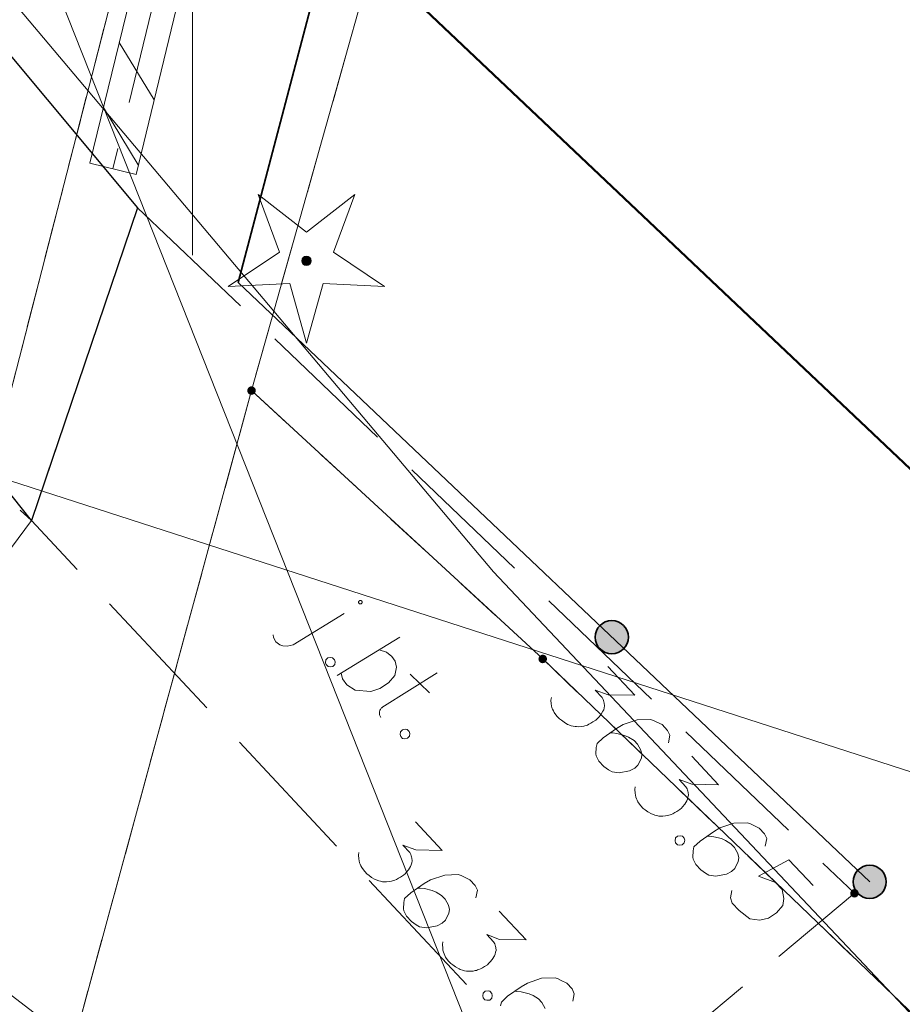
# Model space of a CAD drawing. Header units: metres. Extents: x 5554594 to 5556205, y 5636132 to 5636668.
# Tile 60 of 168: x 5555348.18 to 5555357.48, y 5636239.6 to 5636249.98. Entities that reach past the tile are written whole.
import ezdxf

# ---------------------------------------------------------------- set-up
doc = ezdxf.new("R2010")
doc.units = ezdxf.units.M
doc.header["$MEASUREMENT"] = 0
doc.header["$XCLIPFRAME"] = 0
for name, pattern in [('03-linia 3 1', [2, 1.5, -0.5]), ('L_0_05', [1.75, 1.25, -0.5]), ('L_0_06', [2, 1.5, -0.5]), ('PRZER1-1', [2, 1, -1])]:
    doc.linetypes.add(name, pattern=pattern)
for name, color, linetype, lineweight in [('#digitalizacja', 7, 'Continuous', 18), ('#RASTER', 7, 'Continuous', 18), ('#skartowane', 7, 'Continuous', 18)]:
    doc.layers.add(name, color=color, linetype=linetype, lineweight=lineweight)
for name, color, linetype, lineweight, true_color in [('GEPPGD', 96, 'Continuous', 18, 0x008000), ('GESBZO', 18, 'Continuous', 50, 0x0a0909), ('GESDZI', 18, 'Continuous', 18, 0x0a0909), ('GESUZY', 96, 'PRZER1-1', 18, 0x008000)]:
    doc.layers.add(name, color=color, linetype=linetype, lineweight=lineweight, true_color=true_color)
picture_1 = doc.add_image_def('image1.tif', size_in_pixel=(18897, 11811))

# ---------------------------------------------------------------- blocks, each defined once
blk = doc.blocks.new('EPPGN')
blk.add_hatch(color=0).paths.add_polyline_path([(0, -0.09), (-0.027812, -0.085595), (-0.052901, -0.072812), (-0.072812, -0.052901), (-0.085595, -0.027812), (-0.09, 0), (-0.085595, 0.027812), (-0.072812, 0.052901), (-0.052901, 0.072812), (-0.027812, 0.085595), (0, 0.09), (0.027812, 0.085595), (0.052901, 0.072812), (0.072812, 0.052901), (0.085595, 0.027812), (0.09, 0), (0.085595, -0.027812), (0.072812, -0.052901), (0.052901, -0.072812), (0.027812, -0.085595)])
blk = doc.blocks.new('OBOP01_01')
at = {"linetype": 'Continuous', "lineweight": 18}
blk.add_hatch(color=0, dxfattribs=at).paths.add_polyline_path([(0, -0.1, 1), (0, 0.1, 1)])
at = {"color": 0, "linetype": 'Continuous', "lineweight": 18, "flags": 128}
blk.add_lwpolyline([(0, -1.74), (-0.35, -0.48), (-1.65, -0.54), (-0.57, 0.18), (-1.02, 1.4), (0, 0.6), (1.02, 1.4), (0.57, 0.18), (1.65, -0.54), (0.35, -0.48), (0, -1.74)], dxfattribs=at)
at = {"color": 0, "linetype": 'Continuous', "lineweight": 18}
blk.add_circle((0, 0), 0.1, dxfattribs=at)
blk = doc.blocks.new('*U345')
at = {"layer": '#skartowane', "color": 7, "linetype": 'ByBlock', "lineweight": 18}
blk.add_line((5555351.06, 5636243.391), (5555351.597, 5636243.719), dxfattribs=at)
at = {"layer": '#skartowane', "color": 7, "linetype": 'ByBlock', "lineweight": 18, "flags": 128}
for points in [[(5555351.783, 5636243.826), (5555351.784, 5636243.828), (5555351.785, 5636243.829), (5555351.786, 5636243.831), (5555351.787, 5636243.833), (5555351.788, 5636243.835), (5555351.788, 5636243.837), (5555351.788, 5636243.839), (5555351.788, 5636243.841), (5555351.788, 5636243.843), (5555351.787, 5636243.844), (5555351.787, 5636243.846), (5555351.786, 5636243.848), (5555351.785, 5636243.85), (5555351.784, 5636243.851), (5555351.782, 5636243.853), (5555351.781, 5636243.854), (5555351.779, 5636243.855), (5555351.778, 5636243.856), (5555351.776, 5636243.857), (5555351.774, 5636243.857), (5555351.772, 5636243.858), (5555351.77, 5636243.858), (5555351.768, 5636243.858), (5555351.766, 5636243.858), (5555351.764, 5636243.857), (5555351.762, 5636243.857), (5555351.761, 5636243.856), (5555351.759, 5636243.855), (5555351.757, 5636243.854), (5555351.756, 5636243.852), (5555351.755, 5636243.851), (5555351.754, 5636243.849), (5555351.753, 5636243.847), (5555351.752, 5636243.846), (5555351.751, 5636243.844), (5555351.751, 5636243.842), (5555351.751, 5636243.84), (5555351.751, 5636243.838), (5555351.751, 5636243.836), (5555351.752, 5636243.834), (5555351.752, 5636243.832), (5555351.753, 5636243.831), (5555351.754, 5636243.829), (5555351.755, 5636243.827), (5555351.757, 5636243.826), (5555351.758, 5636243.825), (5555351.76, 5636243.823), (5555351.761, 5636243.823), (5555351.763, 5636243.822), (5555351.765, 5636243.821), (5555351.767, 5636243.821), (5555351.769, 5636243.821), (5555351.771, 5636243.821), (5555351.773, 5636243.821), (5555351.775, 5636243.821), (5555351.777, 5636243.822), (5555351.778, 5636243.823), (5555351.78, 5636243.824), (5555351.782, 5636243.825), (5555351.783, 5636243.826)], [(5555350.849, 5636243.495), (5555350.854, 5636243.466), (5555350.876, 5636243.421), (5555350.918, 5636243.388), (5555350.952, 5636243.38), (5555350.998, 5636243.377), (5555351.06, 5636243.391)]]:
    blk.add_lwpolyline(points, dxfattribs=at)
blk = doc.blocks.new('*U346')
at = {"layer": '#skartowane', "color": 7, "linetype": 'ByBlock', "lineweight": 18}
blk.add_line((5555351.526, 5636243.066), (5555352.186, 5636243.472), dxfattribs=at)
at = {"layer": '#skartowane', "color": 7, "linetype": 'ByBlock', "lineweight": 18, "flags": 128}
blk.add_lwpolyline([(5555351.967, 5636243.338), (5555352.043, 5636243.314), (5555352.102, 5636243.265), (5555352.137, 5636243.216), (5555352.15, 5636243.154), (5555352.131, 5636243.065), (5555352.066, 5636242.989), (5555351.975, 5636242.929), (5555351.88, 5636242.898), (5555351.713, 5636242.911), (5555351.628, 5636242.968), (5555351.581, 5636243.03), (5555351.567, 5636243.092)], dxfattribs=at)
blk = doc.blocks.new('*U347')
at = {"layer": '#skartowane', "color": 7, "linetype": 'ByBlock', "lineweight": 18}
for p, q in [((5555351.996, 5636242.729), (5555352.578, 5636243.095)), ((5555352.294, 5636243.081), (5555352.498, 5636242.885))]:
    blk.add_line(p, q, dxfattribs=at)
at = {"layer": '#skartowane', "color": 7, "linetype": 'ByBlock', "lineweight": 18, "flags": 128}
blk.add_lwpolyline([(5555351.985, 5636242.624), (5555351.981, 5636242.631), (5555351.977, 5636242.638), (5555351.974, 5636242.645), (5555351.972, 5636242.653), (5555351.97, 5636242.661), (5555351.97, 5636242.669), (5555351.97, 5636242.677), (5555351.971, 5636242.685), (5555351.973, 5636242.693), (5555351.976, 5636242.701), (5555351.98, 5636242.708), (5555351.984, 5636242.715), (5555351.989, 5636242.721), (5555351.995, 5636242.727), (5555352.001, 5636242.732)], dxfattribs=at)

msp = doc.modelspace()

# ---------------------------------------------------------------- hatches: boundary and pattern name
at = {"layer": '#skartowane', "linetype": 'Continuous', "lineweight": 35}
h = msp.add_hatch(color=7, dxfattribs=at)
edge = h.paths.add_edge_path()
edge.add_arc((5555354.42, 5636243.471), 0.175, 0, 360)
h = msp.add_hatch(color=7, dxfattribs=at)
edge = h.paths.add_edge_path()
edge.add_arc((5555357.14, 5636240.89), 0.175, 0, 360)
at = {"layer": '#skartowane', "linetype": 'Continuous', "lineweight": 18}
h = msp.add_hatch(color=7, dxfattribs=at)
edge = h.paths.add_edge_path()
edge.add_arc((5555356.98, 5636240.77), 0.045, 0, 360)

# ---------------------------------------------------------------- linework, layer by layer
at = {"layer": '#digitalizacja', "color": 5, "linetype": 'Continuous', "lineweight": 18}
msp.add_line((5555362.515, 5636240.453), (5555318.172, 5636254.781), dxfattribs=at)
at = {"layer": '#digitalizacja', "color": 1, "linetype": 'Continuous', "lineweight": 18, "flags": 128}
msp.add_lwpolyline([(5555362.178, 5636234.874), (5555359.391, 5636237.572), (5555353.174, 5636244.158), (5555345.899, 5636252.79), (5555338.891, 5636259.771), (5555326.374, 5636272.703), (5555325.116, 5636272.658), (5555315.207, 5636286.612), (5555312.106, 5636283.666), (5555310.614, 5636282.049), (5555309.536, 5636279.754), (5555305.231, 5636281.875)], dxfattribs=at)
at = {"layer": '#digitalizacja', "color": 36, "linetype": 'Continuous', "lineweight": 18, "true_color": 0x7d3300, "flags": 128}
msp.add_lwpolyline([(5555318.025, 5636284.627), (5555345.611, 5636257.758), (5555353.102, 5636238.86), (5555340.361, 5636232.392), (5555326.812, 5636226.171)], dxfattribs=at)
at = {"layer": '#skartowane', "color": 7, "linetype": 'Continuous', "lineweight": 18}
for p, q in [((5555348.917, 5636248.469), (5555352.757, 5636264.229)), ((5555349.403, 5636248.351), (5555353.243, 5636264.111)), ((5555349.227, 5636249.743), (5555349.595, 5636249.138)), ((5555349.06, 5636249.056), (5555349.427, 5636248.451)), ((5555348.917, 5636248.469), (5555349.403, 5636248.351))]:
    msp.add_line(p, q, dxfattribs=at)
at = {"layer": '#skartowane', "color": 7, "linetype": '03-linia 3 1', "lineweight": 18}
msp.add_line((5555353, 5636264.17), (5555349.16, 5636248.41), dxfattribs=at)
at = {"layer": '#skartowane', "color": 30, "linetype": 'Continuous', "lineweight": 18}
msp.add_line((5555347.75, 5636239.95), (5555351.729, 5636236.923), dxfattribs=at)
msp.add_line((5555347.75, 5636239.95), (5555351.729, 5636236.923), dxfattribs=at)
at = {"layer": '#skartowane', "color": 7, "linetype": 'Continuous', "lineweight": 35, "flags": 128}
msp.add_lwpolyline([(5555357.14, 5636240.89), (5555350.48, 5636247.21), (5555354.65, 5636263.04)], dxfattribs=at)
at = {"layer": '#skartowane', "color": 7, "linetype": '03-linia 3 1', "lineweight": 18, "flags": 128}
msp.add_lwpolyline([(5555349.42, 5636248), (5555348.3, 5636244.7), (5555345.73, 5636247.93), (5555346.54, 5636251.45), (5555349.42, 5636248)], close=True, dxfattribs=at)
at = {"layer": '#skartowane', "color": 7, "linetype": 'Continuous', "lineweight": 25, "flags": 128}
msp.add_lwpolyline([(5555346.54, 5636251.45), (5555349.42, 5636248), (5555348.3, 5636244.7), (5555345.73, 5636247.93), (5555346.54, 5636251.45)], close=True, dxfattribs=at)
at = {"layer": '#skartowane', "color": 7, "linetype": 'L_0_06', "lineweight": 18, "flags": 128}
msp.add_lwpolyline([(5555349.42, 5636248), (5555356.98, 5636240.77), (5555354.18, 5636238.43), (5555348.3, 5636244.7), (5555349.42, 5636248)], close=True, dxfattribs=at)
at = {"layer": '#skartowane', "color": 7, "linetype": 'L_0_05', "lineweight": 18, "flags": 128}
msp.add_lwpolyline([(5555348.3, 5636244.7), (5555345.57, 5636241.03), (5555345.29, 5636241.68), (5555347.55, 5636245.4), (5555348.3, 5636244.7)], close=True, dxfattribs=at)
at = {"layer": '#skartowane', "color": 7, "linetype": 'Continuous', "lineweight": 18, "flags": 128}
for points in [[(5555351.476, 5636243.253), (5555351.497, 5636243.233), (5555351.502, 5636243.212), (5555351.498, 5636243.182), (5555351.478, 5636243.161), (5555351.449, 5636243.156), (5555351.428, 5636243.16), (5555351.407, 5636243.181), (5555351.402, 5636243.201), (5555351.406, 5636243.231), (5555351.426, 5636243.252), (5555351.455, 5636243.257), (5555351.476, 5636243.253)], [(5555354.379, 5636243.16), (5555354.662, 5636242.858), (5555354.382, 5636242.863), (5555354.245, 5636242.913), (5555354.318, 5636242.836), (5555354.33, 5636242.814), (5555354.334, 5636242.802), (5555354.338, 5636242.789), (5555354.341, 5636242.776), (5555354.345, 5636242.747), (5555354.34, 5636242.726), (5555354.335, 5636242.706), (5555354.326, 5636242.689), (5555354.304, 5636242.652), (5555354.282, 5636242.624), (5555354.269, 5636242.612), (5555354.252, 5636242.596), (5555354.222, 5636242.576), (5555354.201, 5636242.564), (5555354.18, 5636242.552), (5555354.163, 5636242.544), (5555354.15, 5636242.54), (5555354.137, 5636242.537), (5555354.125, 5636242.533), (5555354.104, 5636242.529), (5555354.074, 5636242.526), (5555354.049, 5636242.527), (5555354.033, 5636242.527), (5555354.012, 5636242.532), (5555353.991, 5636242.537), (5555353.966, 5636242.546), (5555353.954, 5636242.551), (5555353.917, 5636242.573), (5555353.889, 5636242.595), (5555353.868, 5636242.608), (5555353.84, 5636242.638), (5555353.812, 5636242.676), (5555353.804, 5636242.693), (5555353.796, 5636242.71), (5555353.788, 5636242.727), (5555353.785, 5636242.748), (5555353.781, 5636242.769), (5555353.778, 5636242.807), (5555353.783, 5636242.836)], [(5555355.017, 5636242.358), (5555355.032, 5636242.437), (5555355.009, 5636242.488), (5555354.952, 5636242.548), (5555354.895, 5636242.575), (5555354.862, 5636242.593), (5555354.829, 5636242.602), (5555354.687, 5636242.598), (5555354.539, 5636242.549), (5555354.471, 5636242.509), (5555354.33, 5636242.409), (5555354.265, 5636242.349), (5555354.255, 5636242.307), (5555354.253, 5636242.24), (5555354.257, 5636242.219), (5555354.284, 5636242.164), (5555354.337, 5636242.108), (5555354.386, 5636242.073), (5555354.423, 5636242.051), (5555354.497, 5636242.04), (5555354.607, 5636242.062), (5555354.662, 5636242.089), (5555354.696, 5636242.122), (5555354.732, 5636242.196), (5555354.738, 5636242.233), (5555354.726, 5636242.279), (5555354.691, 5636242.343), (5555354.655, 5636242.382), (5555354.597, 5636242.417), (5555354.556, 5636242.435), (5555354.473, 5636242.455), (5555354.427, 5636242.46), (5555354.402, 5636242.461)], [(5555352.264, 5636242.496), (5555352.285, 5636242.475), (5555352.29, 5636242.455), (5555352.286, 5636242.425), (5555352.265, 5636242.404), (5555352.236, 5636242.399), (5555352.215, 5636242.403), (5555352.194, 5636242.424), (5555352.189, 5636242.444), (5555352.193, 5636242.474), (5555352.214, 5636242.495), (5555352.243, 5636242.5), (5555352.264, 5636242.496)], [(5555355.263, 5636242.216), (5555355.546, 5636241.915), (5555355.266, 5636241.92), (5555355.13, 5636241.97), (5555355.203, 5636241.892), (5555355.215, 5636241.871), (5555355.218, 5636241.858), (5555355.222, 5636241.846), (5555355.226, 5636241.833), (5555355.229, 5636241.804), (5555355.224, 5636241.783), (5555355.22, 5636241.762), (5555355.211, 5636241.746), (5555355.189, 5636241.709), (5555355.167, 5636241.681), (5555355.154, 5636241.668), (5555355.137, 5636241.652), (5555355.107, 5636241.632), (5555355.085, 5636241.62), (5555355.064, 5636241.609), (5555355.047, 5636241.601), (5555355.035, 5636241.597), (5555355.022, 5636241.593), (5555355.009, 5636241.589), (5555354.988, 5636241.586), (5555354.959, 5636241.583), (5555354.934, 5636241.584), (5555354.917, 5636241.584), (5555354.896, 5636241.589), (5555354.876, 5636241.594), (5555354.851, 5636241.603), (5555354.839, 5636241.607), (5555354.802, 5636241.63), (5555354.773, 5636241.651), (5555354.753, 5636241.665), (5555354.724, 5636241.695), (5555354.696, 5636241.733), (5555354.689, 5636241.75), (5555354.681, 5636241.767), (5555354.673, 5636241.784), (5555354.669, 5636241.805), (5555354.666, 5636241.826), (5555354.663, 5636241.864), (5555354.668, 5636241.893)], [(5555352.35, 5636241.524), (5555352.632, 5636241.222), (5555352.353, 5636241.227), (5555352.216, 5636241.277), (5555352.289, 5636241.2), (5555352.301, 5636241.179), (5555352.305, 5636241.166), (5555352.309, 5636241.153), (5555352.312, 5636241.141), (5555352.316, 5636241.111), (5555352.311, 5636241.091), (5555352.306, 5636241.07), (5555352.297, 5636241.053), (5555352.275, 5636241.017), (5555352.253, 5636240.988), (5555352.24, 5636240.976), (5555352.223, 5636240.96), (5555352.193, 5636240.94), (5555352.172, 5636240.928), (5555352.151, 5636240.916), (5555352.134, 5636240.908), (5555352.121, 5636240.905), (5555352.108, 5636240.901), (5555352.096, 5636240.897), (5555352.075, 5636240.893), (5555352.045, 5636240.89), (5555352.02, 5636240.891), (5555352.004, 5636240.892), (5555351.983, 5636240.896), (5555351.962, 5636240.901), (5555351.937, 5636240.91), (5555351.925, 5636240.915), (5555351.888, 5636240.937), (5555351.859, 5636240.959), (5555351.839, 5636240.972), (5555351.811, 5636241.002), (5555351.783, 5636241.041), (5555351.775, 5636241.058), (5555351.767, 5636241.075), (5555351.759, 5636241.092), (5555351.756, 5636241.113), (5555351.752, 5636241.134), (5555351.749, 5636241.171), (5555351.754, 5636241.2)], [(5555356.039, 5636241.268), (5555356.054, 5636241.347), (5555356.031, 5636241.398), (5555355.974, 5636241.458), (5555355.917, 5636241.485), (5555355.884, 5636241.503), (5555355.851, 5636241.512), (5555355.708, 5636241.509), (5555355.561, 5636241.459), (5555355.493, 5636241.419), (5555355.351, 5636241.319), (5555355.287, 5636241.259), (5555355.277, 5636241.217), (5555355.275, 5636241.151), (5555355.279, 5636241.13), (5555355.306, 5636241.074), (5555355.359, 5636241.018), (5555355.408, 5636240.983), (5555355.444, 5636240.961), (5555355.519, 5636240.951), (5555355.629, 5636240.972), (5555355.684, 5636241), (5555355.718, 5636241.032), (5555355.754, 5636241.106), (5555355.759, 5636241.143), (5555355.748, 5636241.19), (5555355.713, 5636241.254), (5555355.677, 5636241.292), (5555355.619, 5636241.328), (5555355.578, 5636241.346), (5555355.495, 5636241.365), (5555355.449, 5636241.371), (5555355.424, 5636241.371)], [(5555355.165, 5636241.371), (5555355.185, 5636241.35), (5555355.189, 5636241.329), (5555355.184, 5636241.3), (5555355.162, 5636241.28), (5555355.133, 5636241.276), (5555355.112, 5636241.281), (5555355.092, 5636241.303), (5555355.088, 5636241.324), (5555355.094, 5636241.353), (5555355.115, 5636241.373), (5555355.144, 5636241.376), (5555355.165, 5636241.371)], [(5555356.544, 5636240.851), (5555356.289, 5636241.122), (5555355.966, 5636240.949), (5555356.148, 5636240.884), (5555356.217, 5636240.811), (5555356.234, 5636240.715), (5555356.224, 5636240.64), (5555356.159, 5636240.562), (5555356.073, 5636240.507), (5555355.981, 5636240.485), (5555355.877, 5636240.5), (5555355.762, 5636240.588), (5555355.69, 5636240.665), (5555355.671, 5636240.72), (5555355.686, 5636240.799)], [(5555352.988, 5636240.722), (5555353.003, 5636240.801), (5555352.98, 5636240.852), (5555352.923, 5636240.912), (5555352.866, 5636240.939), (5555352.833, 5636240.957), (5555352.8, 5636240.966), (5555352.658, 5636240.962), (5555352.51, 5636240.913), (5555352.442, 5636240.873), (5555352.301, 5636240.773), (5555352.236, 5636240.713), (5555352.226, 5636240.671), (5555352.224, 5636240.605), (5555352.228, 5636240.584), (5555352.255, 5636240.528), (5555352.308, 5636240.472), (5555352.357, 5636240.437), (5555352.393, 5636240.415), (5555352.468, 5636240.405), (5555352.578, 5636240.426), (5555352.633, 5636240.454), (5555352.667, 5636240.486), (5555352.703, 5636240.56), (5555352.708, 5636240.597), (5555352.697, 5636240.644), (5555352.662, 5636240.708), (5555352.626, 5636240.746), (5555352.568, 5636240.782), (5555352.527, 5636240.8), (5555352.444, 5636240.819), (5555352.398, 5636240.825), (5555352.373, 5636240.825)], [(5555353.234, 5636240.581), (5555353.517, 5636240.279), (5555353.237, 5636240.284), (5555353.101, 5636240.334), (5555353.174, 5636240.257), (5555353.186, 5636240.235), (5555353.189, 5636240.223), (5555353.193, 5636240.21), (5555353.197, 5636240.197), (5555353.2, 5636240.168), (5555353.195, 5636240.147), (5555353.19, 5636240.127), (5555353.182, 5636240.11), (5555353.16, 5636240.073), (5555353.138, 5636240.045), (5555353.125, 5636240.033), (5555353.108, 5636240.016), (5555353.078, 5636239.996), (5555353.056, 5636239.985), (5555353.035, 5636239.973), (5555353.018, 5636239.965), (5555353.006, 5636239.961), (5555352.993, 5636239.957), (5555352.98, 5636239.954), (5555352.959, 5636239.95), (5555352.93, 5636239.947), (5555352.905, 5636239.948), (5555352.888, 5636239.948), (5555352.867, 5636239.953), (5555352.847, 5636239.958), (5555352.822, 5636239.967), (5555352.81, 5636239.972), (5555352.773, 5636239.994), (5555352.744, 5636240.016), (5555352.724, 5636240.029), (5555352.695, 5636240.059), (5555352.667, 5636240.097), (5555352.659, 5636240.114), (5555352.652, 5636240.131), (5555352.644, 5636240.148), (5555352.64, 5636240.169), (5555352.637, 5636240.19), (5555352.634, 5636240.228), (5555352.639, 5636240.257)], [(5555354.01, 5636239.632), (5555354.025, 5636239.711), (5555354.002, 5636239.762), (5555353.945, 5636239.822), (5555353.888, 5636239.849), (5555353.855, 5636239.867), (5555353.822, 5636239.877), (5555353.679, 5636239.873), (5555353.532, 5636239.823), (5555353.464, 5636239.784), (5555353.322, 5636239.684), (5555353.258, 5636239.623), (5555353.248, 5636239.582)], [(5555353.136, 5636239.736), (5555353.156, 5636239.714), (5555353.16, 5636239.693), (5555353.155, 5636239.664), (5555353.133, 5636239.644), (5555353.104, 5636239.641), (5555353.083, 5636239.645), (5555353.063, 5636239.667), (5555353.059, 5636239.688), (5555353.065, 5636239.717), (5555353.086, 5636239.737), (5555353.115, 5636239.74), (5555353.136, 5636239.736)], [(5555353.719, 5636239.554), (5555353.684, 5636239.618), (5555353.648, 5636239.657), (5555353.59, 5636239.692), (5555353.549, 5636239.71), (5555353.466, 5636239.729), (5555353.42, 5636239.735), (5555353.395, 5636239.736)]]:
    msp.add_lwpolyline(points, dxfattribs=at)
at = {"layer": '#skartowane', "color": 7, "linetype": 'Continuous', "lineweight": 35}
for centre in [(5555354.42, 5636243.471), (5555357.14, 5636240.89)]:
    msp.add_circle(centre, 0.175, dxfattribs=at)
at = {"layer": '#skartowane', "color": 96}
msp.add_point((5555351.2, 5636247.44), dxfattribs=at)
at = {"color": 7, "linetype": 'Continuous', "lineweight": 18, "flags": 128}
msp.add_lwpolyline([(5555350, 5636247.5), (5555350, 5636252.5)], dxfattribs=at)
at = {"layer": 'GESBZO', "color": 7, "linetype": 'Continuous', "lineweight": 50, "flags": 128}
msp.add_lwpolyline([(5555352.321, 5636250.213), (5555357.659, 5636256.102), (5555373.674, 5636241.232), (5555368.191, 5636235.192), (5555352.321, 5636250.213)], close=True, dxfattribs=at)
at = {"layer": 'GESDZI', "color": 96, "linetype": 'Continuous', "lineweight": 18, "flags": 128}
for points in [[(5555363.383, 5636296.607), (5555358.496, 5636286.926), (5555355.108, 5636274.55), (5555351.304, 5636258.606), (5555348.008, 5636245.775), (5555345.487, 5636240.964), (5555341.618, 5636235.796), (5555338.015, 5636232.745), (5555331.448, 5636229.391), (5555313.564, 5636221.951), (5555308.316, 5636215.886), (5555301.249, 5636210.182), (5555301.149, 5636206.684), (5555298.143, 5636200.176), (5555294.339, 5636194.538), (5555291.065, 5636191.382)], [(5555301.249, 5636210.182), (5555308.316, 5636215.886), (5555313.564, 5636221.951), (5555331.448, 5636229.391), (5555338.015, 5636232.745), (5555341.618, 5636235.796), (5555345.487, 5636240.964), (5555348.008, 5636245.775), (5555351.304, 5636258.606), (5555355.108, 5636274.55), (5555358.496, 5636286.926), (5555363.383, 5636296.607)], [(5555365.522, 5636294.018), (5555364.45, 5636292.072), (5555357.85, 5636271.745), (5555350.621, 5636246.071), (5555348.765, 5636239.257), (5555338.556, 5636230.241), (5555314.596, 5636219.774), (5555303.539, 5636208.058), (5555301.249, 5636210.182)], [(5555350.621, 5636246.071), (5555357.85, 5636271.745), (5555369.963, 5636260.188), (5555390.674, 5636241.354)], [(5555374.338, 5636220.839), (5555348.765, 5636239.257), (5555350.621, 5636246.071), (5555353.692, 5636243.241), (5555364.131, 5636233.223), (5555373.265, 5636226.491), (5555378.501, 5636226.067)], [(5555378.501, 5636226.067), (5555373.265, 5636226.491), (5555364.131, 5636233.223), (5555353.692, 5636243.241), (5555350.621, 5636246.071)]]:
    msp.add_lwpolyline(points, dxfattribs=at)
at = {"layer": 'GESUZY', "color": 96, "linetype": 'PRZER1-1', "lineweight": 18, "ltscale": 0.5, "true_color": 0x008000}
for points in [[(5555363.383, 5636296.607), (5555358.496, 5636286.926), (5555355.108, 5636274.55), (5555351.304, 5636258.606), (5555348.008, 5636245.775), (5555345.487, 5636240.964), (5555341.618, 5636235.796), (5555338.015, 5636232.745), (5555331.448, 5636229.391), (5555313.564, 5636221.951), (5555308.316, 5636215.886), (5555301.249, 5636210.182), (5555301.149, 5636206.684), (5555298.143, 5636200.176), (5555294.339, 5636194.538), (5555291.065, 5636191.382)], [(5555345.487, 5636240.964), (5555348.008, 5636245.775), (5555351.304, 5636258.606), (5555355.108, 5636274.55), (5555358.496, 5636286.926), (5555363.383, 5636296.607)], [(5555365.522, 5636294.018), (5555364.45, 5636292.072), (5555357.85, 5636271.745), (5555350.621, 5636246.071), (5555348.765, 5636239.257), (5555338.556, 5636230.241), (5555314.596, 5636219.774), (5555303.539, 5636208.058), (5555301.249, 5636210.182), (5555308.316, 5636215.886), (5555313.564, 5636221.951), (5555331.448, 5636229.391), (5555338.015, 5636232.745), (5555341.618, 5636235.796), (5555345.487, 5636240.964)], [(5555374.338, 5636220.839), (5555354.638, 5636235.026), (5555348.765, 5636239.257), (5555350.621, 5636246.071), (5555353.692, 5636243.241), (5555364.131, 5636233.223), (5555371.637, 5636227.691), (5555373.265, 5636226.491), (5555378.501, 5636226.067)]]:
    msp.add_lwpolyline(points, dxfattribs=at)

# ---------------------------------------------------------------- block references
at = {"layer": '#skartowane', "color": 96, "linetype": 'Continuous', "xscale": 0.5, "yscale": 0.5, "zscale": 0.5}
msp.add_blockref('OBOP01_01', (5555351.2, 5636247.44), dxfattribs=at)
at = {"layer": '#skartowane', "color": 7, "linetype": 'Continuous', "lineweight": 18}
for name in ['*U345', '*U346', '*U347']:
    msp.add_blockref(name, (0, 0), dxfattribs=at)
at = {"layer": 'GEPPGD', "color": 96, "lineweight": 18, "true_color": 0x008000, "xscale": 0.5, "yscale": 0.5, "zscale": 0.5, "rotation": 90}
for p in [(5555350.621, 5636246.071), (5555353.692, 5636243.241)]:
    msp.add_blockref('EPPGN', p, dxfattribs=at)

# ---------------------------------------------------------------- pictures from other files: only their frames are drawn
at = {"layer": '#RASTER', "color": 252, "linetype": 'Continuous', "lineweight": 18}
image = msp.add_image(picture_1, insert=(5554593.51, 5636131.7), size_in_units=(811.166, 518.086), dxfattribs=at)
image.set_boundary_path([(-0.5, -0.5), (-0.5, 11810.5), (18896.5, 11810.5), (18896.5, -0.5), (-0.5, -0.5)])
image.dxf.flags = 15

doc.saveas('drawing.dxf')
